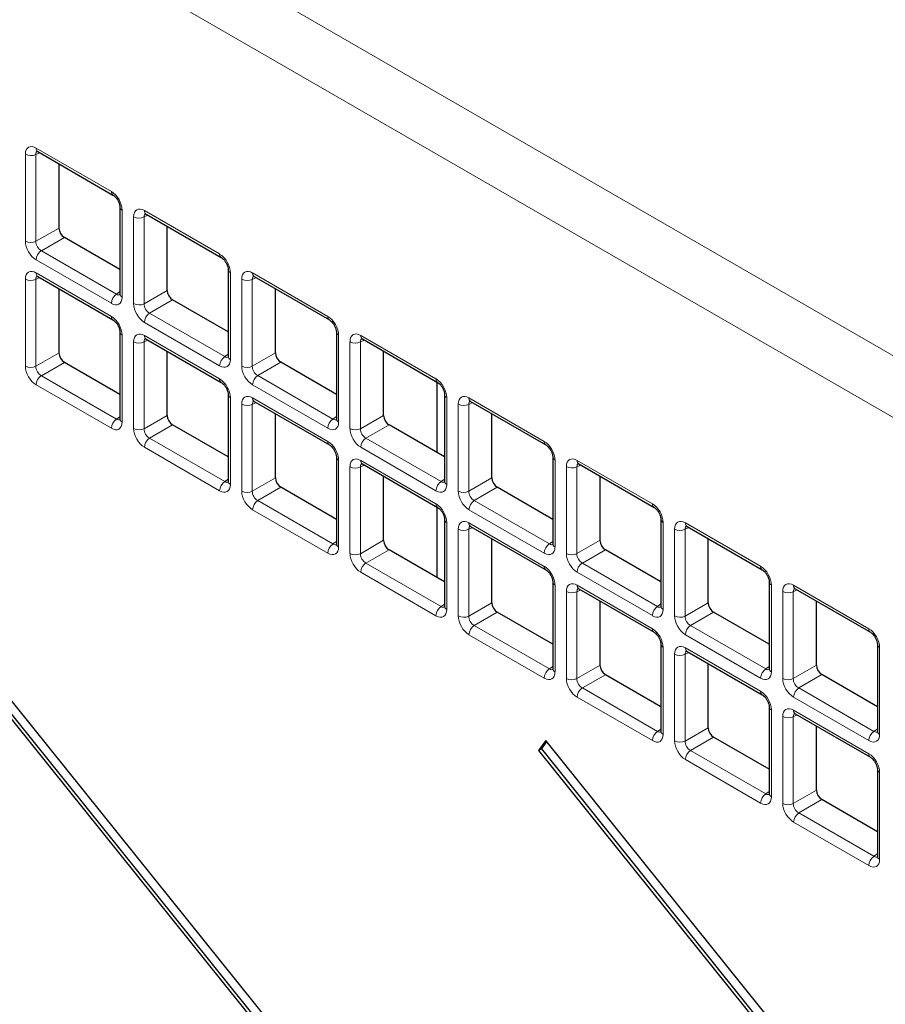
# Paper-space layout 'Blatt2' of a CAD drawing. Header units: millimetres. Extents: x 5 to 418, y 2 to 292.
# Tile 43 of 77: x 115 to 126, y 191 to 204. Entities that reach past the tile are written whole.
import ezdxf

# ---------------------------------------------------------------- set-up
doc = ezdxf.new("R2010")
doc.units = ezdxf.units.MM

psp = doc.layouts.new('Blatt2')

# ---------------------------------------------------------------- linework, layer by layer
at = {"color": 7, "linetype": 'Continuous', "lineweight": 18}
for p, q in [((104.718, 211.698), (138.914, 191.957)), ((138.567, 191.348), (104.371, 211.089)), ((114.644, 200.917), (114.644, 202.052)), ((114.832, 202.073), (114.782, 202.05)), ((114.782, 202.05), (114.782, 200.915)), ((114.786, 202.134), (115.769, 201.566)), ((115.91, 201.321), (115.91, 200.186)), ((116.2, 201.317), (117.183, 200.75)), ((116.059, 200.1), (116.059, 201.236)), ((116.246, 201.257), (116.196, 201.234)), ((116.196, 201.234), (116.196, 200.098)), ((114.782, 200.915), (115.084, 201.089)), ((115.154, 200.967), (114.853, 200.792)), ((114.853, 200.792), (115.836, 200.225)), ((115.769, 200.105), (114.786, 200.672)), ((114.786, 200.501), (115.769, 199.933)), ((117.324, 200.505), (117.324, 199.37)), ((117.614, 200.501), (118.597, 199.933)), ((114.644, 199.284), (114.644, 200.419)), ((114.832, 200.44), (114.782, 200.417)), ((114.782, 200.417), (114.782, 199.282)), ((117.473, 199.284), (117.473, 200.419)), ((117.66, 200.44), (117.61, 200.417)), ((117.61, 200.417), (117.61, 199.282)), ((115.836, 200.225), (115.881, 200.257)), ((116.196, 200.098), (116.498, 200.272)), ((116.568, 200.15), (116.267, 199.976)), ((117.183, 199.288), (116.2, 199.856)), ((116.267, 199.976), (117.25, 199.408)), ((115.91, 199.688), (115.91, 198.553)), ((116.059, 198.467), (116.059, 199.603)), ((116.246, 199.624), (116.196, 199.601)), ((116.196, 199.601), (116.196, 198.465)), ((116.2, 199.684), (117.183, 199.117)), ((118.738, 199.689), (118.738, 198.553)), ((118.887, 198.468), (118.887, 199.603)), ((119.075, 199.624), (119.025, 199.601)), ((119.025, 199.601), (119.025, 198.466)), ((119.028, 199.684), (120.011, 199.117)), ((114.782, 199.282), (115.084, 199.456)), ((117.25, 199.408), (117.295, 199.44)), ((117.61, 199.282), (117.912, 199.456)), ((115.154, 199.333), (114.853, 199.159)), ((117.983, 199.334), (117.681, 199.16)), ((114.853, 199.159), (115.836, 198.592)), ((117.681, 199.16), (118.664, 198.592)), ((115.769, 198.472), (114.786, 199.039)), ((118.597, 198.472), (117.614, 199.039)), ((117.324, 198.872), (117.324, 197.737)), ((117.614, 198.868), (118.597, 198.3)), ((120.153, 198.872), (120.153, 197.737)), ((120.442, 198.868), (121.426, 198.3)), ((117.473, 197.651), (117.473, 198.786)), ((117.66, 198.807), (117.61, 198.784)), ((117.61, 198.784), (117.61, 197.649)), ((120.301, 197.651), (120.301, 198.786)), ((120.489, 198.807), (120.439, 198.784)), ((120.439, 198.784), (120.439, 197.649)), ((115.836, 198.592), (115.881, 198.623)), ((116.196, 198.465), (116.498, 198.639)), ((118.664, 198.592), (118.709, 198.624)), ((119.025, 198.466), (119.326, 198.64)), ((116.568, 198.517), (116.267, 198.343)), ((119.397, 198.517), (119.095, 198.343)), ((116.267, 198.343), (117.25, 197.775)), ((119.095, 198.343), (120.078, 197.776)), ((117.183, 197.655), (116.2, 198.223)), ((120.011, 197.655), (119.028, 198.223)), ((118.738, 198.056), (118.738, 196.92)), ((119.028, 198.051), (120.011, 197.484)), ((121.567, 198.056), (121.567, 196.921)), ((121.857, 198.052), (122.84, 197.484)), ((118.887, 196.835), (118.887, 197.97)), ((119.075, 197.991), (119.025, 197.968)), ((119.025, 197.968), (119.025, 196.832)), ((121.715, 196.835), (121.715, 197.97)), ((121.903, 197.991), (121.853, 197.968)), ((121.853, 197.968), (121.853, 196.833)), ((117.25, 197.775), (117.295, 197.807)), ((117.61, 197.649), (117.912, 197.823)), ((120.078, 197.776), (120.123, 197.807)), ((120.439, 197.649), (120.74, 197.823)), ((117.983, 197.701), (117.681, 197.527)), ((120.811, 197.701), (120.509, 197.527)), ((118.597, 196.839), (117.614, 197.406)), ((117.681, 197.527), (118.664, 196.959)), ((121.426, 196.839), (120.442, 197.407)), ((120.509, 197.527), (121.493, 196.959)), ((120.153, 197.239), (120.153, 196.104)), ((120.301, 196.018), (120.301, 197.153)), ((120.489, 197.174), (120.439, 197.151)), ((120.439, 197.151), (120.439, 196.016)), ((120.442, 197.235), (121.426, 196.667)), ((122.981, 197.239), (122.981, 196.104)), ((123.13, 196.018), (123.13, 197.154)), ((123.317, 197.175), (123.267, 197.152)), ((123.267, 197.152), (123.267, 196.016)), ((123.271, 197.235), (124.254, 196.668)), ((118.664, 196.959), (118.709, 196.991)), ((119.025, 196.832), (119.326, 197.007)), ((121.493, 196.959), (121.538, 196.991)), ((121.853, 196.833), (122.155, 197.007)), ((119.397, 196.884), (119.095, 196.71)), ((122.225, 196.884), (121.924, 196.71)), ((119.095, 196.71), (120.078, 196.143)), ((121.924, 196.71), (122.907, 196.143)), ((120.011, 196.022), (119.028, 196.59)), ((122.84, 196.023), (121.857, 196.59)), ((121.567, 196.423), (121.567, 195.287)), ((121.857, 196.419), (122.84, 195.851)), ((124.395, 196.423), (124.395, 195.288)), ((124.685, 196.419), (125.668, 195.851)), ((121.715, 195.202), (121.715, 196.337)), ((121.903, 196.358), (121.853, 196.335)), ((121.853, 196.335), (121.853, 195.2)), ((124.544, 195.202), (124.544, 196.337)), ((124.731, 196.358), (124.681, 196.335)), ((124.681, 196.335), (124.681, 195.2)), ((120.078, 196.143), (120.123, 196.174)), ((120.439, 196.016), (120.74, 196.19)), ((122.907, 196.143), (122.952, 196.175)), ((123.267, 196.016), (123.569, 196.19)), ((120.811, 196.068), (120.509, 195.894)), ((123.639, 196.068), (123.338, 195.894)), ((120.509, 195.894), (121.493, 195.326)), ((123.338, 195.894), (124.321, 195.326)), ((121.426, 195.206), (120.442, 195.773)), ((124.254, 195.206), (123.271, 195.774)), ((122.981, 195.606), (122.981, 194.471)), ((125.809, 195.607), (125.809, 194.471)), ((123.13, 194.385), (123.13, 195.521)), ((123.317, 195.542), (123.267, 195.518)), ((123.267, 195.518), (123.267, 194.383)), ((123.271, 195.602), (124.254, 195.035)), ((121.493, 195.326), (121.538, 195.358)), ((121.853, 195.2), (122.155, 195.374)), ((124.321, 195.326), (124.366, 195.358)), ((124.681, 195.2), (124.983, 195.374)), ((122.225, 195.251), (121.924, 195.077)), ((125.054, 195.252), (124.752, 195.078)), ((121.924, 195.077), (122.907, 194.51)), ((124.752, 195.078), (125.735, 194.51)), ((122.84, 194.39), (121.857, 194.957)), ((125.668, 194.39), (124.685, 194.957)), ((124.395, 194.79), (124.395, 193.655)), ((124.544, 193.569), (124.544, 194.704)), ((124.731, 194.725), (124.681, 194.702)), ((124.681, 194.702), (124.681, 193.567)), ((124.685, 194.786), (125.668, 194.218)), ((122.907, 194.51), (122.952, 194.541)), ((123.267, 194.383), (123.569, 194.557)), ((125.735, 194.51), (125.78, 194.542)), ((123.639, 194.435), (123.338, 194.261)), ((123.338, 194.261), (124.321, 193.693)), ((124.254, 193.573), (123.271, 194.141)), ((125.809, 193.974), (125.809, 192.838)), ((124.321, 193.693), (124.366, 193.725)), ((124.681, 193.567), (124.983, 193.741)), ((125.054, 193.619), (124.752, 193.444)), ((124.752, 193.444), (125.735, 192.877)), ((125.668, 192.757), (124.685, 193.324)), ((125.735, 192.877), (125.78, 192.909))]:
    psp.add_line(p, q, dxfattribs=at)
at = {"color": 7, "linetype": 'Continuous', "lineweight": 25}
for p, q in [((114.806, 202.088), (115.789, 201.52)), ((115.084, 201.089), (115.084, 201.928)), ((136.731, 167.209), (109.198, 201.461)), ((109.106, 201.33), (136.639, 167.078)), ((109.141, 201.35), (136.664, 167.113)), ((115.881, 201.362), (115.881, 200.227)), ((116.221, 201.271), (117.204, 200.704)), ((116.498, 200.272), (116.498, 201.111)), ((115.881, 200.547), (115.154, 200.967)), ((117.295, 200.546), (117.295, 199.411)), ((114.806, 200.455), (115.789, 199.887)), ((117.635, 200.455), (118.618, 199.887)), ((115.084, 199.456), (115.084, 200.295)), ((117.912, 199.456), (117.912, 200.295)), ((117.295, 199.731), (116.568, 200.15)), ((115.881, 199.729), (115.881, 198.594)), ((118.709, 199.729), (118.709, 198.594)), ((116.221, 199.638), (117.204, 199.071)), ((119.049, 199.639), (120.032, 199.071)), ((116.498, 198.639), (116.498, 199.478)), ((119.326, 198.64), (119.326, 199.479)), ((115.881, 198.914), (115.154, 199.333)), ((118.709, 198.914), (117.983, 199.334)), ((120.02, 199.078), (120.02, 198.158)), ((117.295, 198.913), (117.295, 197.778)), ((117.635, 198.822), (118.618, 198.254)), ((120.123, 198.913), (120.123, 197.778)), ((120.463, 198.822), (121.446, 198.255)), ((117.912, 197.823), (117.912, 198.662)), ((120.74, 197.823), (120.74, 198.662)), ((117.295, 198.098), (116.568, 198.517)), ((120.123, 198.098), (119.397, 198.517)), ((118.709, 198.096), (118.709, 196.961)), ((121.538, 198.097), (121.538, 196.961)), ((119.049, 198.006), (120.032, 197.438)), ((121.877, 198.006), (122.861, 197.438)), ((119.326, 197.007), (119.326, 197.846)), ((122.155, 197.007), (122.155, 197.846)), ((118.709, 197.281), (117.983, 197.701)), ((121.538, 197.281), (120.811, 197.701)), ((120.02, 197.445), (120.02, 196.524)), ((120.123, 197.28), (120.123, 196.145)), ((122.952, 197.28), (122.952, 196.145)), ((120.463, 197.189), (121.446, 196.622)), ((123.292, 197.189), (124.275, 196.622)), ((120.74, 196.19), (120.74, 197.029)), ((123.569, 196.19), (123.569, 197.029)), ((120.123, 196.465), (119.397, 196.884)), ((122.952, 196.465), (122.225, 196.884)), ((121.538, 196.464), (121.538, 195.328)), ((124.366, 196.464), (124.366, 195.329)), ((121.877, 196.373), (122.861, 195.805)), ((124.706, 196.373), (125.689, 195.805)), ((122.155, 195.374), (122.155, 196.213)), ((124.983, 195.374), (124.983, 196.213)), ((121.538, 195.648), (120.811, 196.068)), ((124.366, 195.649), (123.639, 196.068)), ((122.952, 195.647), (122.952, 194.512)), ((125.78, 195.647), (125.78, 194.512)), ((123.292, 195.556), (124.275, 194.989)), ((123.569, 194.557), (123.569, 195.396)), ((122.952, 194.832), (122.225, 195.251)), ((125.78, 194.832), (125.054, 195.252)), ((124.366, 194.831), (124.366, 193.696)), ((124.706, 194.74), (125.689, 194.172)), ((124.983, 193.741), (124.983, 194.58)), ((121.445, 194.39), (121.353, 194.26)), ((121.456, 194.376), (121.388, 194.28)), ((136.731, 175.374), (121.445, 194.39)), ((124.366, 194.016), (123.639, 194.435)), ((121.388, 194.28), (121.353, 194.26)), ((121.353, 194.26), (136.639, 175.244)), ((121.388, 194.28), (136.664, 175.278)), ((125.78, 194.014), (125.78, 192.879)), ((125.78, 193.199), (125.054, 193.619))]:
    psp.add_line(p, q, dxfattribs=at)
at = {"color": 7, "linetype": 'Continuous', "lineweight": 18}
for centre, radius, start, end in [((114.715, 202.19), 0.155, 242.7384, 295.5295), ((114.833, 202.128), 0.0482, 172.9554, 235.7325), ((115.817, 201.56), 0.0483, 172.9665, 235.6198), ((115.93, 201.367), 0.0498, 186.2479, 246.0218), ((116.248, 201.311), 0.0482, 172.9554, 235.7325), ((116.129, 201.373), 0.155, 242.7384, 295.5295), ((114.715, 201.054), 0.155, 242.7384, 295.5295), ((114.94, 200.665), 0.155, 124.4666, 177.2658), ((117.231, 200.744), 0.0483, 172.9665, 235.6198), ((114.833, 200.495), 0.0482, 172.9554, 235.7325), ((117.344, 200.551), 0.0498, 186.2479, 246.0218), ((117.662, 200.495), 0.0482, 172.9554, 235.7325), ((114.715, 200.557), 0.155, 242.7384, 295.5295), ((117.544, 200.557), 0.155, 242.7384, 295.5295), ((115.923, 200.097), 0.155, 124.4666, 177.2658), ((115.93, 200.232), 0.0496, 185.2037, 246.1164), ((116.129, 200.238), 0.155, 242.7384, 295.5295), ((115.817, 199.927), 0.0483, 172.9665, 235.6198), ((116.354, 199.848), 0.155, 124.4666, 177.2658), ((118.645, 199.927), 0.0483, 172.9665, 235.6198), ((115.93, 199.734), 0.0498, 186.2479, 246.0218), ((118.759, 199.734), 0.0498, 186.2479, 246.0218), ((116.129, 199.74), 0.155, 242.7384, 295.5295), ((116.248, 199.678), 0.0482, 172.9554, 235.7325), ((118.958, 199.74), 0.155, 242.7384, 295.5295), ((119.076, 199.678), 0.0482, 172.9554, 235.7325), ((117.338, 199.281), 0.155, 124.4666, 177.2658), ((117.344, 199.415), 0.0496, 185.2037, 246.1164), ((114.715, 199.421), 0.155, 242.7384, 295.5295), ((117.544, 199.422), 0.155, 242.7384, 295.5295), ((114.94, 199.032), 0.155, 124.4666, 177.2658), ((117.231, 199.111), 0.0483, 172.9665, 235.6198), ((117.769, 199.032), 0.155, 124.4666, 177.2658), ((120.059, 199.111), 0.0483, 172.9665, 235.6198), ((117.344, 198.918), 0.0498, 186.2479, 246.0218), ((117.662, 198.862), 0.0482, 172.9554, 235.7325), ((120.173, 198.918), 0.0498, 186.2479, 246.0218), ((120.49, 198.862), 0.0482, 172.9554, 235.7325), ((117.544, 198.924), 0.155, 242.7384, 295.5295), ((120.372, 198.924), 0.155, 242.7384, 295.5295), ((115.923, 198.464), 0.155, 124.4666, 177.2658), ((115.93, 198.598), 0.0496, 185.2037, 246.1164), ((118.752, 198.464), 0.155, 124.4666, 177.2658), ((118.758, 198.599), 0.0496, 185.2037, 246.1164), ((116.129, 198.605), 0.155, 242.7384, 295.5295), ((118.958, 198.605), 0.155, 242.7384, 295.5295), ((116.354, 198.215), 0.155, 124.4666, 177.2658), ((119.183, 198.216), 0.155, 124.4666, 177.2658), ((118.645, 198.294), 0.0483, 172.9665, 235.6198), ((121.473, 198.295), 0.0483, 172.9665, 235.6198), ((118.759, 198.101), 0.0498, 186.2479, 246.0218), ((119.076, 198.045), 0.0482, 172.9554, 235.7325), ((121.587, 198.101), 0.0498, 186.2479, 246.0218), ((121.905, 198.046), 0.0482, 172.9554, 235.7325), ((118.958, 198.107), 0.155, 242.7384, 295.5295), ((121.786, 198.108), 0.155, 242.7384, 295.5295), ((117.338, 197.648), 0.155, 124.4666, 177.2658), ((117.344, 197.782), 0.0496, 185.2037, 246.1164), ((120.166, 197.648), 0.155, 124.4666, 177.2658), ((120.173, 197.782), 0.0496, 185.2037, 246.1164), ((117.544, 197.789), 0.155, 242.7384, 295.5295), ((120.372, 197.789), 0.155, 242.7384, 295.5295), ((117.769, 197.399), 0.155, 124.4666, 177.2658), ((120.059, 197.478), 0.0483, 172.9665, 235.6198), ((120.597, 197.399), 0.155, 124.4666, 177.2658), ((122.888, 197.478), 0.0483, 172.9665, 235.6198), ((120.173, 197.285), 0.0498, 186.2479, 246.0218), ((123.001, 197.285), 0.0498, 186.2479, 246.0218), ((120.372, 197.291), 0.155, 242.7384, 295.5295), ((120.49, 197.229), 0.0482, 172.9554, 235.7325), ((123.201, 197.291), 0.155, 242.7384, 295.5295), ((123.319, 197.229), 0.0482, 172.9554, 235.7325), ((118.752, 196.831), 0.155, 124.4666, 177.2658), ((118.758, 196.966), 0.0496, 185.2037, 246.1164), ((121.58, 196.832), 0.155, 124.4666, 177.2658), ((121.587, 196.966), 0.0496, 185.2037, 246.1164), ((118.958, 196.972), 0.155, 242.7384, 295.5295), ((121.786, 196.972), 0.155, 242.7384, 295.5295), ((119.183, 196.583), 0.155, 124.4666, 177.2658), ((121.473, 196.661), 0.0483, 172.9665, 235.6198), ((122.011, 196.583), 0.155, 124.4666, 177.2658), ((124.302, 196.662), 0.0483, 172.9665, 235.6198), ((121.587, 196.468), 0.0498, 186.2479, 246.0218), ((121.905, 196.413), 0.0482, 172.9554, 235.7325), ((124.415, 196.469), 0.0498, 186.2479, 246.0218), ((124.733, 196.413), 0.0482, 172.9554, 235.7325), ((121.786, 196.475), 0.155, 242.7384, 295.5295), ((124.615, 196.475), 0.155, 242.7384, 295.5295), ((120.166, 196.015), 0.155, 124.4666, 177.2658), ((120.173, 196.149), 0.0496, 185.2037, 246.1164), ((122.994, 196.015), 0.155, 124.4666, 177.2658), ((123.001, 196.149), 0.0496, 185.2037, 246.1164), ((120.372, 196.156), 0.155, 242.7384, 295.5295), ((123.201, 196.156), 0.155, 242.7384, 295.5295), ((120.597, 195.766), 0.155, 124.4666, 177.2658), ((123.425, 195.766), 0.155, 124.4666, 177.2658), ((122.888, 195.845), 0.0483, 172.9665, 235.6198), ((125.716, 195.845), 0.0483, 172.9665, 235.6198), ((123.001, 195.652), 0.0498, 186.2479, 246.0218), ((125.83, 195.652), 0.0498, 186.2479, 246.0218), ((123.201, 195.658), 0.155, 242.7384, 295.5295), ((123.319, 195.596), 0.0482, 172.9554, 235.7325), ((121.58, 195.199), 0.155, 124.4666, 177.2658), ((121.587, 195.333), 0.0496, 185.2037, 246.1164), ((124.409, 195.199), 0.155, 124.4666, 177.2658), ((124.415, 195.333), 0.0496, 185.2037, 246.1164), ((121.786, 195.339), 0.155, 242.7384, 295.5295), ((124.615, 195.34), 0.155, 242.7384, 295.5295), ((122.011, 194.95), 0.155, 124.4666, 177.2658), ((124.302, 195.029), 0.0483, 172.9665, 235.6198), ((124.84, 194.95), 0.155, 124.4666, 177.2658), ((124.415, 194.835), 0.0498, 186.2479, 246.0218), ((124.615, 194.842), 0.155, 242.7384, 295.5295), ((124.733, 194.78), 0.0482, 172.9554, 235.7325), ((122.994, 194.382), 0.155, 124.4666, 177.2658), ((123.001, 194.516), 0.0496, 185.2037, 246.1164), ((125.823, 194.382), 0.155, 124.4666, 177.2658), ((125.83, 194.517), 0.0496, 185.2037, 246.1164), ((123.201, 194.523), 0.155, 242.7384, 295.5295), ((123.425, 194.133), 0.155, 124.4666, 177.2658), ((125.716, 194.212), 0.0483, 172.9665, 235.6198), ((125.83, 194.019), 0.0498, 186.2479, 246.0218), ((124.409, 193.566), 0.155, 124.4666, 177.2658), ((124.415, 193.7), 0.0496, 185.2037, 246.1164), ((124.615, 193.706), 0.155, 242.7384, 295.5295), ((124.84, 193.317), 0.155, 124.4666, 177.2658), ((125.823, 192.749), 0.155, 124.4666, 177.2658), ((125.83, 192.884), 0.0496, 185.2037, 246.1164)]:
    psp.add_arc(centre, radius, start, end, dxfattribs=at)
for centre, major_axis, ratio, start_param, end_param in [((114.786, 201.97), (-0.1, 0.174), 0.575802, 5.499237, 7.067295), ((114.857, 202.011), (-0.0581, 0.0827), 0.569649, 6.163641, 7.016731), ((115.768, 201.403), (-0.1, 0.173), 0.578965, 3.928442, 5.496499), ((116.2, 201.153), (-0.1, 0.174), 0.575802, 5.499237, 7.067295), ((116.271, 201.194), (-0.0581, 0.0827), 0.569649, 6.163641, 7.016731), ((114.786, 200.836), (-0.1, 0.173), 0.578965, 0.786849, 2.354907), ((114.857, 200.876), (-0.05, 0.0866), 0.642476, 0.786856, 2.354913), ((117.183, 200.586), (-0.1, 0.173), 0.578965, 3.928442, 5.496499), ((114.786, 200.337), (-0.1, 0.174), 0.575802, 5.499237, 7.067295), ((117.614, 200.337), (-0.1, 0.174), 0.575802, 5.499237, 7.067295), ((114.857, 200.378), (-0.0581, 0.0827), 0.569649, 6.163641, 7.016731), ((117.685, 200.378), (-0.0581, 0.0827), 0.569649, 6.163641, 7.016731), ((115.768, 200.268), (-0.1, 0.174), 0.575802, 2.357645, 3.925702), ((115.839, 200.309), (-0.0426, 0.0917), 0.56964, 2.408205, 3.2431), ((116.2, 200.019), (-0.1, 0.173), 0.578965, 0.786849, 2.354907), ((116.271, 200.06), (-0.05, 0.0866), 0.642476, 0.786856, 2.354913), ((115.768, 199.77), (-0.1, 0.173), 0.578965, 3.928442, 5.496499), ((118.597, 199.77), (-0.1, 0.173), 0.578965, 3.928442, 5.496499), ((116.2, 199.52), (-0.1, 0.174), 0.575802, 5.499237, 7.067295), ((119.029, 199.521), (-0.1, 0.174), 0.575802, 5.499237, 7.067295), ((116.271, 199.561), (-0.0581, 0.0827), 0.569649, 6.163641, 7.016731), ((119.099, 199.561), (-0.0581, 0.0827), 0.569649, 6.163641, 7.016731), ((117.183, 199.452), (-0.1, 0.174), 0.575802, 2.357645, 3.925702), ((117.253, 199.493), (-0.0426, 0.0917), 0.56964, 2.408205, 3.2431), ((114.786, 199.202), (-0.1, 0.173), 0.578965, 0.786849, 2.354907), ((114.857, 199.243), (-0.05, 0.0866), 0.642476, 0.786856, 2.354913), ((117.614, 199.203), (-0.1, 0.173), 0.578965, 0.786849, 2.354907), ((117.685, 199.244), (-0.05, 0.0866), 0.642476, 0.786856, 2.354913), ((117.183, 198.953), (-0.1, 0.173), 0.578965, 3.928442, 5.496499), ((120.011, 198.954), (-0.1, 0.173), 0.578965, 3.928442, 5.496499), ((117.614, 198.704), (-0.1, 0.174), 0.575802, 5.499237, 7.067295), ((117.685, 198.745), (-0.0581, 0.0827), 0.569649, 6.163641, 7.016731), ((120.443, 198.704), (-0.1, 0.174), 0.575802, 5.499237, 7.067295), ((120.514, 198.745), (-0.0581, 0.0827), 0.569649, 6.163641, 7.016731), ((115.839, 198.676), (-0.0426, 0.0917), 0.56964, 2.408205, 3.2431), ((118.667, 198.676), (-0.0426, 0.0917), 0.56964, 2.408205, 3.2431), ((115.768, 198.635), (-0.1, 0.174), 0.575802, 2.357645, 3.925702), ((116.2, 198.386), (-0.1, 0.173), 0.578965, 0.786849, 2.354907), ((116.271, 198.427), (-0.05, 0.0866), 0.642476, 0.786856, 2.354913), ((118.597, 198.636), (-0.1, 0.174), 0.575802, 2.357645, 3.925702), ((119.029, 198.386), (-0.1, 0.173), 0.578965, 0.786849, 2.354907), ((119.099, 198.427), (-0.05, 0.0866), 0.642476, 0.786856, 2.354913), ((118.597, 198.137), (-0.1, 0.173), 0.578965, 3.928442, 5.496499), ((121.425, 198.137), (-0.1, 0.173), 0.578965, 3.928442, 5.496499), ((119.029, 197.888), (-0.1, 0.174), 0.575802, 5.499237, 7.067295), ((121.857, 197.888), (-0.1, 0.174), 0.575802, 5.499237, 7.067295), ((119.099, 197.928), (-0.0581, 0.0827), 0.569649, 6.163641, 7.016731), ((121.928, 197.929), (-0.0581, 0.0827), 0.569649, 6.163641, 7.016731), ((117.183, 197.819), (-0.1, 0.174), 0.575802, 2.357645, 3.925702), ((117.253, 197.86), (-0.0426, 0.0917), 0.56964, 2.408205, 3.2431), ((120.011, 197.819), (-0.1, 0.174), 0.575802, 2.357645, 3.925702), ((120.082, 197.86), (-0.0426, 0.0917), 0.56964, 2.408205, 3.2431), ((117.614, 197.57), (-0.1, 0.173), 0.578965, 0.786849, 2.354907), ((117.685, 197.61), (-0.05, 0.0866), 0.642476, 0.786856, 2.354913), ((120.443, 197.57), (-0.1, 0.173), 0.578965, 0.786849, 2.354907), ((120.514, 197.611), (-0.05, 0.0866), 0.642476, 0.786856, 2.354913), ((120.011, 197.32), (-0.1, 0.173), 0.578965, 3.928442, 5.496499), ((122.839, 197.321), (-0.1, 0.173), 0.578965, 3.928442, 5.496499), ((120.443, 197.071), (-0.1, 0.174), 0.575802, 5.499237, 7.067295), ((123.271, 197.071), (-0.1, 0.174), 0.575802, 5.499237, 7.067295), ((120.514, 197.112), (-0.0581, 0.0827), 0.569649, 6.163641, 7.016731), ((123.342, 197.112), (-0.0581, 0.0827), 0.569649, 6.163641, 7.016731), ((118.597, 197.003), (-0.1, 0.174), 0.575802, 2.357645, 3.925702), ((118.667, 197.043), (-0.0426, 0.0917), 0.56964, 2.408205, 3.2431), ((121.425, 197.003), (-0.1, 0.174), 0.575802, 2.357645, 3.925702), ((121.496, 197.044), (-0.0426, 0.0917), 0.56964, 2.408205, 3.2431), ((119.029, 196.753), (-0.1, 0.173), 0.578965, 0.786849, 2.354907), ((119.099, 196.794), (-0.05, 0.0866), 0.642476, 0.786856, 2.354913), ((121.857, 196.753), (-0.1, 0.173), 0.578965, 0.786849, 2.354907), ((121.928, 196.794), (-0.05, 0.0866), 0.642476, 0.786856, 2.354913), ((121.425, 196.504), (-0.1, 0.173), 0.578965, 3.928442, 5.496499), ((124.254, 196.504), (-0.1, 0.173), 0.578965, 3.928442, 5.496499), ((121.857, 196.255), (-0.1, 0.174), 0.575802, 5.499237, 7.067295), ((121.928, 196.296), (-0.0581, 0.0827), 0.569649, 6.163641, 7.016731), ((124.685, 196.255), (-0.1, 0.174), 0.575802, 5.499237, 7.067295), ((124.756, 196.296), (-0.0581, 0.0827), 0.569649, 6.163641, 7.016731), ((120.082, 196.227), (-0.0426, 0.0917), 0.56964, 2.408205, 3.2431), ((122.91, 196.227), (-0.0426, 0.0917), 0.56964, 2.408205, 3.2431), ((120.011, 196.186), (-0.1, 0.174), 0.575802, 2.357645, 3.925702), ((120.443, 195.937), (-0.1, 0.173), 0.578965, 0.786849, 2.354907), ((120.514, 195.978), (-0.05, 0.0866), 0.642476, 0.786856, 2.354913), ((122.839, 196.186), (-0.1, 0.174), 0.575802, 2.357645, 3.925702), ((123.271, 195.937), (-0.1, 0.173), 0.578965, 0.786849, 2.354907), ((123.342, 195.978), (-0.05, 0.0866), 0.642476, 0.786856, 2.354913), ((122.839, 195.688), (-0.1, 0.173), 0.578965, 3.928442, 5.496499), ((125.668, 195.688), (-0.1, 0.173), 0.578965, 3.928442, 5.496499), ((123.271, 195.438), (-0.1, 0.174), 0.575802, 5.499237, 7.067295), ((123.342, 195.479), (-0.0581, 0.0827), 0.569649, 6.163641, 7.016731), ((121.425, 195.37), (-0.1, 0.174), 0.575802, 2.357645, 3.925702), ((121.496, 195.411), (-0.0426, 0.0917), 0.56964, 2.408205, 3.2431), ((124.254, 195.37), (-0.1, 0.174), 0.575802, 2.357645, 3.925702), ((124.324, 195.411), (-0.0426, 0.0917), 0.56964, 2.408205, 3.2431), ((121.857, 195.12), (-0.1, 0.173), 0.578965, 0.786849, 2.354907), ((121.928, 195.161), (-0.05, 0.0866), 0.642476, 0.786856, 2.354913), ((124.685, 195.121), (-0.1, 0.173), 0.578965, 0.786849, 2.354907), ((124.756, 195.161), (-0.05, 0.0866), 0.642476, 0.786856, 2.354913), ((124.254, 194.871), (-0.1, 0.173), 0.578965, 3.928442, 5.496499), ((124.685, 194.622), (-0.1, 0.174), 0.575802, 5.499237, 7.067295), ((124.756, 194.663), (-0.0581, 0.0827), 0.569649, 6.163641, 7.016731), ((122.839, 194.553), (-0.1, 0.174), 0.575802, 2.357645, 3.925702), ((122.91, 194.594), (-0.0426, 0.0917), 0.56964, 2.408205, 3.2431), ((125.668, 194.554), (-0.1, 0.174), 0.575802, 2.357645, 3.925702), ((125.739, 194.594), (-0.0426, 0.0917), 0.56964, 2.408205, 3.2431), ((123.271, 194.304), (-0.1, 0.173), 0.578965, 0.786849, 2.354907), ((123.342, 194.345), (-0.05, 0.0866), 0.642476, 0.786856, 2.354913), ((125.668, 194.055), (-0.1, 0.173), 0.578965, 3.928442, 5.496499), ((124.324, 193.778), (-0.0426, 0.0917), 0.56964, 2.408205, 3.2431), ((124.254, 193.737), (-0.1, 0.174), 0.575802, 2.357645, 3.925702), ((124.685, 193.488), (-0.1, 0.173), 0.578965, 0.786849, 2.354907), ((124.756, 193.528), (-0.05, 0.0866), 0.642476, 0.786856, 2.354913), ((125.668, 192.92), (-0.1, 0.174), 0.575802, 2.357645, 3.925702), ((125.739, 192.961), (-0.0426, 0.0917), 0.56964, 2.408205, 3.2431)]:
    psp.add_ellipse(centre, major_axis=major_axis, ratio=ratio, start_param=start_param, end_param=end_param, dxfattribs=at)
at = {"color": 7, "linetype": 'Continuous', "lineweight": 25}
for centre in [(115.154, 201.048), (116.569, 200.232), (115.154, 199.415), (117.983, 199.415), (116.569, 198.599), (119.397, 198.599), (117.983, 197.782), (120.811, 197.783), (119.397, 196.966), (122.225, 196.966), (120.811, 196.149), (123.64, 196.15), (122.225, 195.333), (125.054, 195.333), (123.64, 194.517), (125.054, 193.7)]:
    psp.add_ellipse(centre, major_axis=(-0.05, 0.0866), ratio=0.578965, start_param=0.786849, end_param=2.354907, dxfattribs=at)
for points, knots in [([(136.193, 200.79), (136.124, 200.761), (135.909, 200.67), (135.517, 200.577), (135.022, 200.51), (134.504, 200.504), (133.967, 200.553), (133.414, 200.66), (132.848, 200.823), (132.272, 201.041), (131.734, 201.292), (131.287, 201.535), (130.839, 201.804), (130.346, 202.133), (129.765, 202.571), (129.191, 203.056), (128.628, 203.583), (128.079, 204.151), (127.548, 204.756), (127.037, 205.394), (126.55, 206.062), (126.133, 206.685), (125.891, 207.092), (125.792, 207.26)], [0, 0, 0, 0, 0.0246488, 0.0767892, 0.1287567, 0.1805134, 0.2320706, 0.2834677, 0.3347517, 0.3859651, 0.4371411, 0.4763653, 0.5032221, 0.5543727, 0.6055447, 0.6567312, 0.707934, 0.7591529, 0.8103864, 0.8616325, 0.9128886, 0.9641519, 1, 1, 1, 1]), ([(125.446, 207.06), (125.501, 206.966), (125.697, 206.626), (126.067, 206.061), (126.553, 205.371), (127.066, 204.711), (127.601, 204.082), (128.156, 203.49), (128.727, 202.936), (129.312, 202.424), (129.907, 201.957), (130.484, 201.555), (130.969, 201.256), (131.455, 200.987), (131.966, 200.737), (132.568, 200.496), (133.164, 200.311), (133.749, 200.183), (134.319, 200.113), (134.872, 200.102), (135.406, 200.149), (135.911, 200.261), (136.243, 200.358), (136.396, 200.433), (136.399, 200.434)], [0, 0, 0, 0, 0.0194304, 0.0699358, 0.1204444, 0.1709591, 0.2214829, 0.2720186, 0.3225689, 0.3731362, 0.4237225, 0.4743289, 0.518625, 0.5452945, 0.5959312, 0.6465848, 0.697225, 0.7478274, 0.7983596, 0.8487824, 0.8990567, 0.9491547, 0.9990729, 1, 1, 1, 1]), ([(114.794, 202.093), (114.794, 202.094), (114.794, 202.094), (114.802, 202.09), (114.806, 202.088)], [0, 0, 0, 0, 0.511658, 1, 1, 1, 1]), ([(115.789, 201.52), (115.796, 201.516), (115.808, 201.508), (115.832, 201.484), (115.854, 201.452), (115.871, 201.415), (115.88, 201.383), (115.88, 201.368), (115.881, 201.362)], [0, 0, 0, 0, 0.155419, 0.319081, 0.497627, 0.684711, 0.870071, 1, 1, 1, 1]), ([(116.208, 201.277), (116.208, 201.277), (116.208, 201.277), (116.217, 201.273), (116.221, 201.271)], [0, 0, 0, 0, 0.511658, 1, 1, 1, 1]), ([(117.204, 200.704), (117.21, 200.7), (117.222, 200.692), (117.246, 200.667), (117.268, 200.636), (117.285, 200.599), (117.294, 200.566), (117.295, 200.552), (117.295, 200.546)], [0, 0, 0, 0, 0.155419, 0.319081, 0.497627, 0.684711, 0.870071, 1, 1, 1, 1]), ([(114.794, 200.46), (114.794, 200.461), (114.794, 200.461), (114.802, 200.457), (114.806, 200.455)], [0, 0, 0, 0, 0.511658, 1, 1, 1, 1]), ([(117.622, 200.461), (117.622, 200.461), (117.622, 200.461), (117.631, 200.457), (117.635, 200.455)], [0, 0, 0, 0, 0.511658, 1, 1, 1, 1]), ([(115.881, 200.227), (115.88, 200.222), (115.879, 200.213), (115.879, 200.213), (115.879, 200.213)], [0, 0, 0, 0, 0.588163, 1, 1, 1, 1]), ([(115.789, 199.887), (115.796, 199.883), (115.808, 199.875), (115.832, 199.851), (115.854, 199.819), (115.871, 199.782), (115.88, 199.75), (115.88, 199.735), (115.881, 199.729)], [0, 0, 0, 0, 0.155419, 0.319081, 0.497627, 0.684711, 0.870071, 1, 1, 1, 1]), ([(118.618, 199.887), (118.624, 199.883), (118.637, 199.875), (118.66, 199.851), (118.682, 199.819), (118.699, 199.783), (118.708, 199.75), (118.709, 199.735), (118.709, 199.729)], [0, 0, 0, 0, 0.155419, 0.319081, 0.497627, 0.684711, 0.870071, 1, 1, 1, 1]), ([(116.208, 199.644), (116.208, 199.644), (116.208, 199.644), (116.217, 199.64), (116.221, 199.638)], [0, 0, 0, 0, 0.511658, 1, 1, 1, 1]), ([(119.036, 199.644), (119.036, 199.644), (119.037, 199.645), (119.045, 199.641), (119.049, 199.639)], [0, 0, 0, 0, 0.511658, 1, 1, 1, 1]), ([(117.295, 199.411), (117.294, 199.405), (117.294, 199.396), (117.294, 199.397), (117.293, 199.397)], [0, 0, 0, 0, 0.588163, 1, 1, 1, 1]), ([(117.204, 199.071), (117.21, 199.067), (117.222, 199.059), (117.246, 199.034), (117.268, 199.003), (117.285, 198.966), (117.294, 198.933), (117.295, 198.919), (117.295, 198.913)], [0, 0, 0, 0, 0.155419, 0.319081, 0.497627, 0.684711, 0.870071, 1, 1, 1, 1]), ([(120.032, 199.071), (120.038, 199.067), (120.051, 199.059), (120.074, 199.035), (120.096, 199.003), (120.114, 198.966), (120.122, 198.934), (120.123, 198.919), (120.123, 198.913)], [0, 0, 0, 0, 0.155419, 0.319081, 0.497627, 0.684711, 0.870071, 1, 1, 1, 1]), ([(117.622, 198.828), (117.622, 198.828), (117.622, 198.828), (117.631, 198.824), (117.635, 198.822)], [0, 0, 0, 0, 0.511658, 1, 1, 1, 1]), ([(120.45, 198.828), (120.451, 198.828), (120.451, 198.828), (120.459, 198.824), (120.463, 198.822)], [0, 0, 0, 0, 0.511658, 1, 1, 1, 1]), ([(115.881, 198.594), (115.88, 198.589), (115.879, 198.58), (115.879, 198.58), (115.879, 198.58)], [0, 0, 0, 0, 0.588163, 1, 1, 1, 1]), ([(118.709, 198.594), (118.709, 198.589), (118.708, 198.58), (118.708, 198.58), (118.708, 198.58)], [0, 0, 0, 0, 0.588163, 1, 1, 1, 1]), ([(118.618, 198.254), (118.624, 198.25), (118.637, 198.242), (118.66, 198.218), (118.682, 198.186), (118.699, 198.149), (118.708, 198.117), (118.709, 198.102), (118.709, 198.096)], [0, 0, 0, 0, 0.155419, 0.319081, 0.497627, 0.684711, 0.870071, 1, 1, 1, 1]), ([(121.446, 198.255), (121.452, 198.251), (121.465, 198.242), (121.488, 198.218), (121.511, 198.186), (121.528, 198.15), (121.537, 198.117), (121.537, 198.103), (121.538, 198.097)], [0, 0, 0, 0, 0.155419, 0.319081, 0.497627, 0.684711, 0.870071, 1, 1, 1, 1]), ([(119.036, 198.011), (119.036, 198.011), (119.037, 198.012), (119.045, 198.008), (119.049, 198.006)], [0, 0, 0, 0, 0.511658, 1, 1, 1, 1]), ([(121.865, 198.011), (121.865, 198.012), (121.865, 198.012), (121.873, 198.008), (121.877, 198.006)], [0, 0, 0, 0, 0.511658, 1, 1, 1, 1]), ([(117.295, 197.778), (117.294, 197.772), (117.294, 197.763), (117.294, 197.764), (117.293, 197.764)], [0, 0, 0, 0, 0.588163, 1, 1, 1, 1]), ([(120.123, 197.778), (120.123, 197.772), (120.122, 197.763), (120.122, 197.764), (120.122, 197.764)], [0, 0, 0, 0, 0.588163, 1, 1, 1, 1]), ([(120.032, 197.438), (120.038, 197.434), (120.051, 197.426), (120.074, 197.402), (120.096, 197.37), (120.114, 197.333), (120.122, 197.301), (120.123, 197.286), (120.123, 197.28)], [0, 0, 0, 0, 0.155419, 0.319081, 0.497627, 0.684711, 0.870071, 1, 1, 1, 1]), ([(122.861, 197.438), (122.867, 197.434), (122.879, 197.426), (122.903, 197.402), (122.925, 197.37), (122.942, 197.333), (122.951, 197.301), (122.951, 197.286), (122.952, 197.28)], [0, 0, 0, 0, 0.155419, 0.319081, 0.497627, 0.684711, 0.870071, 1, 1, 1, 1]), ([(120.45, 197.195), (120.451, 197.195), (120.451, 197.195), (120.459, 197.191), (120.463, 197.189)], [0, 0, 0, 0, 0.511658, 1, 1, 1, 1]), ([(123.279, 197.195), (123.279, 197.195), (123.279, 197.195), (123.288, 197.191), (123.292, 197.189)], [0, 0, 0, 0, 0.511658, 1, 1, 1, 1]), ([(118.709, 196.961), (118.709, 196.956), (118.708, 196.947), (118.708, 196.947), (118.708, 196.947)], [0, 0, 0, 0, 0.588163, 1, 1, 1, 1]), ([(121.538, 196.961), (121.537, 196.956), (121.536, 196.947), (121.536, 196.947), (121.536, 196.948)], [0, 0, 0, 0, 0.588163, 1, 1, 1, 1]), ([(121.446, 196.622), (121.452, 196.618), (121.465, 196.609), (121.488, 196.585), (121.511, 196.553), (121.528, 196.517), (121.537, 196.484), (121.537, 196.47), (121.538, 196.464)], [0, 0, 0, 0, 0.155419, 0.319081, 0.497627, 0.684711, 0.870071, 1, 1, 1, 1]), ([(124.275, 196.622), (124.281, 196.618), (124.293, 196.61), (124.317, 196.585), (124.339, 196.554), (124.356, 196.517), (124.365, 196.484), (124.366, 196.47), (124.366, 196.464)], [0, 0, 0, 0, 0.155419, 0.319081, 0.497627, 0.684711, 0.870071, 1, 1, 1, 1]), ([(121.865, 196.378), (121.865, 196.378), (121.865, 196.379), (121.873, 196.375), (121.877, 196.373)], [0, 0, 0, 0, 0.511658, 1, 1, 1, 1]), ([(124.693, 196.379), (124.693, 196.379), (124.694, 196.379), (124.702, 196.375), (124.706, 196.373)], [0, 0, 0, 0, 0.511658, 1, 1, 1, 1]), ([(120.123, 196.145), (120.123, 196.139), (120.122, 196.13), (120.122, 196.131), (120.122, 196.131)], [0, 0, 0, 0, 0.588163, 1, 1, 1, 1]), ([(122.952, 196.145), (122.951, 196.14), (122.95, 196.131), (122.95, 196.131), (122.95, 196.131)], [0, 0, 0, 0, 0.588163, 1, 1, 1, 1]), ([(122.861, 195.805), (122.867, 195.801), (122.879, 195.793), (122.903, 195.769), (122.925, 195.737), (122.942, 195.7), (122.951, 195.668), (122.951, 195.653), (122.952, 195.647)], [0, 0, 0, 0, 0.155419, 0.319081, 0.497627, 0.684711, 0.870071, 1, 1, 1, 1]), ([(125.689, 195.805), (125.695, 195.801), (125.708, 195.793), (125.731, 195.769), (125.753, 195.737), (125.771, 195.701), (125.779, 195.668), (125.78, 195.653), (125.78, 195.647)], [0, 0, 0, 0, 0.155419, 0.319081, 0.497627, 0.684711, 0.870071, 1, 1, 1, 1]), ([(123.279, 195.562), (123.279, 195.562), (123.279, 195.562), (123.288, 195.558), (123.292, 195.556)], [0, 0, 0, 0, 0.511658, 1, 1, 1, 1]), ([(121.538, 195.328), (121.537, 195.323), (121.536, 195.314), (121.536, 195.314), (121.536, 195.315)], [0, 0, 0, 0, 0.588163, 1, 1, 1, 1]), ([(124.366, 195.329), (124.365, 195.323), (124.365, 195.314), (124.365, 195.315), (124.365, 195.315)], [0, 0, 0, 0, 0.588163, 1, 1, 1, 1]), ([(124.275, 194.989), (124.281, 194.985), (124.293, 194.976), (124.317, 194.952), (124.339, 194.92), (124.356, 194.884), (124.365, 194.851), (124.366, 194.837), (124.366, 194.831)], [0, 0, 0, 0, 0.155419, 0.319081, 0.497627, 0.684711, 0.870071, 1, 1, 1, 1]), ([(124.693, 194.746), (124.693, 194.746), (124.694, 194.746), (124.702, 194.742), (124.706, 194.74)], [0, 0, 0, 0, 0.511658, 1, 1, 1, 1]), ([(122.952, 194.512), (122.951, 194.507), (122.95, 194.498), (122.95, 194.498), (122.95, 194.498)], [0, 0, 0, 0, 0.588163, 1, 1, 1, 1]), ([(125.78, 194.512), (125.78, 194.507), (125.779, 194.498), (125.779, 194.498), (125.779, 194.498)], [0, 0, 0, 0, 0.588163, 1, 1, 1, 1]), ([(125.689, 194.172), (125.695, 194.168), (125.708, 194.16), (125.731, 194.136), (125.753, 194.104), (125.771, 194.067), (125.779, 194.035), (125.78, 194.02), (125.78, 194.014)], [0, 0, 0, 0, 0.155419, 0.319081, 0.497627, 0.684711, 0.870071, 1, 1, 1, 1]), ([(124.366, 193.696), (124.365, 193.69), (124.365, 193.681), (124.365, 193.682), (124.365, 193.682)], [0, 0, 0, 0, 0.588163, 1, 1, 1, 1]), ([(125.78, 192.879), (125.78, 192.874), (125.779, 192.865), (125.779, 192.865), (125.779, 192.865)], [0, 0, 0, 0, 0.588163, 1, 1, 1, 1])]:
    psp.add_open_spline(points, degree=3, knots=knots, dxfattribs=at)

doc.saveas('drawing.dxf')
